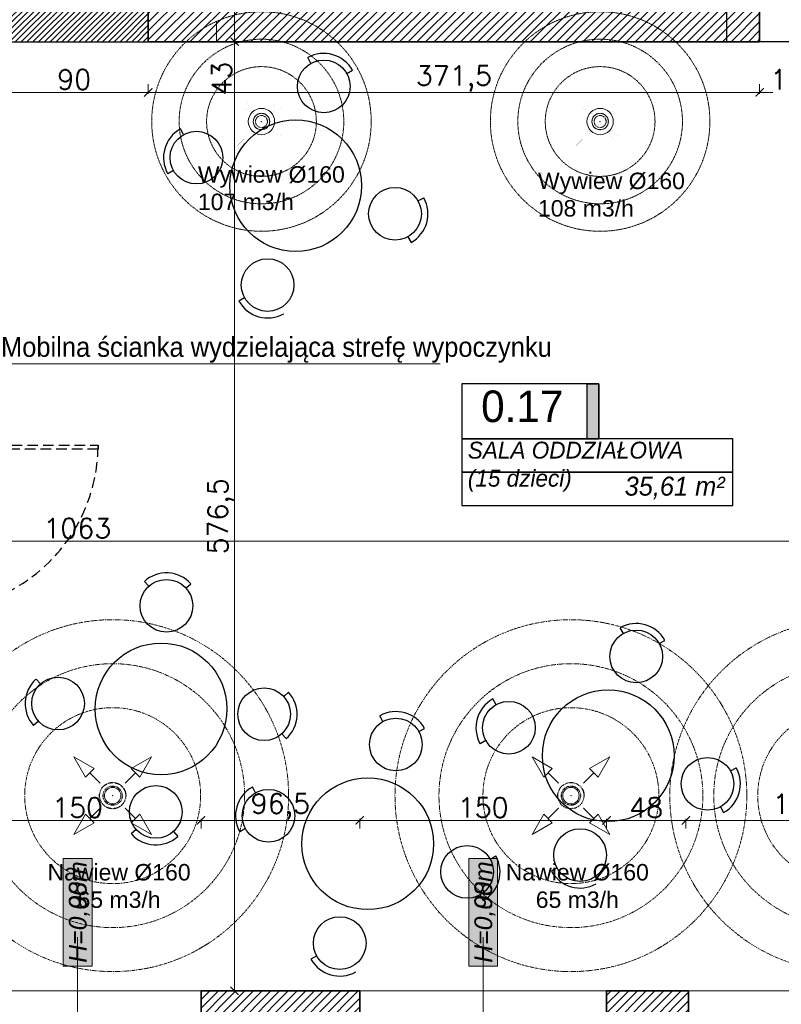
# Model space of a CAD drawing. Header units: millimetres. Extents: x -740 to 33545, y -26688 to 22494.
# Tile 85 of 256: x 9429 to 9891, y 9775 to 10373. Entities that reach past the tile are written whole.
import ezdxf
from ezdxf.lldxf.tags import DXFTag

# ---------------------------------------------------------------- set-up
doc = ezdxf.new("R2010")
doc.units = ezdxf.units.MM
doc.header["$MEASUREMENT"] = 0
for name, pattern in [('CENTERX2', [101.6, 63.5, -12.7, 12.7, -12.7]), ('DASHDOT', [1, 0.5, -0.25, 0, -0.25]), ('DASHED2', [9.525, 6.35, -3.175]), ('DIVIDE2', [0.625, 0.25, -0.125, 0, -0.125, 0, -0.125])]:
    doc.linetypes.add(name, pattern=pattern)
doc.layers.get('Defpoints').update_dxf_attribs({"color": 252})
for name, color, linetype, lineweight in [('## went', 20, 'DIVIDE2', 15), ('_IS_Nawiew', 5, 'Continuous', 20), ('_IS_Wywiew', 1, 'Continuous', 20), ('A_istniejące ściany', 252, 'Continuous', 35), ('A_l.przerywana', 252, 'ICAD_ISO03W100', 9), ('A_opisy', 252, 'Continuous', 15), ('l. przekrojowa', 252, 'Continuous', 30), ('l.wypełnien', 252, 'Continuous', 5), ('Nowe_820-G Rysunki Obrazki_Nr_pióra__1', 252, 'Continuous', 13), ('Nowe_820-G Rysunki Obrazki_Nr_pióra__23', 252, 'Continuous', 15), ('wymiarowanie', 252, 'Continuous', 9)]:
    doc.layers.add(name, color=color, linetype=linetype, lineweight=lineweight)
doc.layers.add('## went NIEWID', color=51, linetype='DASHDOT', lineweight=15, plot=False)
for name, color, linetype in [('_I_EKO_PODKLAD 3', 252, 'Continuous'), ('_IS_EKO_Opis_Wentylacja', 7, 'CENTERX2'), ('NAWIEW', 5, 'Continuous'), ('tabelki opis', 252, 'Continuous'), ('WYWIEW', 252, 'Continuous')]:
    doc.layers.add(name, color=color, linetype=linetype)
doc.styles.add('Arial', font='arial.ttf')
doc.styles.add('ARIALL', font='GOTHIC.TTF', dxfattribs={"height": 40})
doc.styles.add('ROMANS', font='romans')
doc.styles.add('styl2', font='simplex.shx')
tags = doc.linetypes.add('ICAD_ISO03W100', pattern=[30, 12, -18]).pattern_tags.tags
tags[6:7] = [DXFTag(74, 4), DXFTag(75, 0), DXFTag(340, '0'), DXFTag(46, 1.0), DXFTag(50, 0.0), DXFTag(44, 0.0), DXFTag(45, 0.0)]
tags[4:5] = [DXFTag(74, 4), DXFTag(75, 0), DXFTag(340, '0'), DXFTag(46, 1.0), DXFTag(50, 0.0), DXFTag(44, 0.0), DXFTag(45, 0.0)]
doc.dimstyles.new('Skala 1-50', dxfattribs={"dimtxt": 12, "dimasz": 5, "dimexe": 1, "dimexo": 1, "dimgap": 1.5, "dimtad": 1, "dimdec": 1, "dimrnd": 0.5, "dimtxsty": 'styl2', "dimblk": 'ARCHTICK', "dimcen": 5, "dimadec": 0, "dimazin": 0, "dimtfac": 1, "dimtdec": 1, "dimtmove": 1, "dimatfit": 3, "dimldrblk": 'ARCHTICK', "dimfxl": 0, "dimlwd": -1, "dimlwe": -1, "dimarcsym": 0})

# ---------------------------------------------------------------- blocks, each defined once
blk = doc.blocks.new('_ArchTick')
at = {"color": 0, "linetype": 'ByBlock', "const_width": 0.15}
blk.add_lwpolyline([(-0.5, -0.5), (0.5, 0.5)], dxfattribs=at)
blk = doc.blocks.new('*D1187')
at = {"layer": 'Defpoints', "color": 0}
for p in [(9574.19, 10402.52), (9559.18, 10359.34), (9574.19, 10359.34)]:
    blk.add_point(p, dxfattribs=at)
at = {"layer": 'wymiarowanie', "color": 0}
for p, q in [((9564.18, 10402.52), (9558.18, 10402.52)), ((9559.18, 10402.52), (9559.18, 10359.34)), ((9564.18, 10359.34), (9558.18, 10359.34)), ((9559.18, 10359.34), (9559.18, 10326.72))]:
    blk.add_line(p, q, dxfattribs=at)
at = {"layer": 'wymiarowanie', "color": 0, "xscale": 5, "yscale": 5, "zscale": 5}
for p, rotation in [((9559.18, 10402.52), 90), ((9559.18, 10359.34), 270)]:
    blk.add_blockref('_ArchTick', p, dxfattribs=dict(at, rotation=rotation))
at = {"layer": 'wymiarowanie', "color": 0, "insert": (9551.38, 10336.94), "char_height": 12, "attachment_point": 5, "rotation": 90, "style": 'styl2'}
blk.add_mtext('43', dxfattribs=at)
blk = doc.blocks.new('*D1188')
at = {"layer": 'Defpoints', "color": 0}
for p in [(9574.19, 10359.34), (9559.18, 9782.76), (9587.01, 9782.76)]:
    blk.add_point(p, dxfattribs=at)
at = {"layer": 'wymiarowanie', "color": 0}
for p, q in [((9564.18, 10359.34), (9558.18, 10359.34)), ((9559.18, 10359.34), (9559.18, 9782.76)), ((9564.18, 9782.76), (9558.18, 9782.76))]:
    blk.add_line(p, q, dxfattribs=at)
at = {"layer": 'wymiarowanie', "color": 0, "xscale": 5, "yscale": 5, "zscale": 5}
for p, rotation in [((9559.18, 10359.34), 90), ((9559.18, 9782.76), 270)]:
    blk.add_blockref('_ArchTick', p, dxfattribs=dict(at, rotation=rotation))
at = {"layer": 'wymiarowanie', "color": 0, "insert": (9550.84, 10071.05), "char_height": 12, "attachment_point": 5, "rotation": 90, "style": 'styl2'}
blk.add_mtext('576,5', dxfattribs=at)
blk = doc.blocks.new('*D2227')
at = {"layer": 'Defpoints', "color": 0}
for p in [(8932.19, 10064.95), (9995.19, 10064.95), (8932.19, 10055.97)]:
    blk.add_point(p, dxfattribs=at)
at = {"layer": 'wymiarowanie', "color": 0}
for p, q in [((8932.19, 10060.97), (8932.19, 10054.97)), ((9995.19, 10060.97), (9995.19, 10054.97)), ((9995.19, 10055.97), (8932.19, 10055.97))]:
    blk.add_line(p, q, dxfattribs=at)
at = {"layer": 'wymiarowanie', "color": 0, "xscale": 5, "yscale": 5, "zscale": 5, "rotation": 180}
blk.add_blockref('_ArchTick', (8932.19, 10055.97), dxfattribs=at)
at = {"layer": 'wymiarowanie', "color": 0, "xscale": 5, "yscale": 5, "zscale": 5}
blk.add_blockref('_ArchTick', (9995.19, 10055.97), dxfattribs=at)
at = {"layer": 'wymiarowanie', "color": 0, "insert": (9463.69, 10063.77), "char_height": 12, "attachment_point": 5, "style": 'styl2'}
blk.add_mtext('1063', dxfattribs=at)
blk = doc.blocks.new('*D2624')
at = {"layer": 'Defpoints', "color": 0}
for p in [(9416.72, 10359.34), (9506.72, 10359.34), (9506.72, 10328.56)]:
    blk.add_point(p, dxfattribs=at)
at = {"layer": 'wymiarowanie', "color": 0}
for p, q in [((9416.72, 10333.56), (9416.72, 10327.56)), ((9506.72, 10333.56), (9506.72, 10327.56)), ((9416.72, 10328.56), (9506.72, 10328.56))]:
    blk.add_line(p, q, dxfattribs=at)
at = {"layer": 'wymiarowanie', "color": 0, "xscale": 5, "yscale": 5, "zscale": 5, "rotation": 180}
blk.add_blockref('_ArchTick', (9416.72, 10328.56), dxfattribs=at)
at = {"layer": 'wymiarowanie', "color": 0, "xscale": 5, "yscale": 5, "zscale": 5}
blk.add_blockref('_ArchTick', (9506.72, 10328.56), dxfattribs=at)
at = {"layer": 'wymiarowanie', "color": 0, "insert": (9461.72, 10336.36), "char_height": 12, "attachment_point": 5, "style": 'styl2'}
blk.add_mtext('90', dxfattribs=at)
blk = doc.blocks.new('*D2625')
at = {"layer": 'Defpoints', "color": 0}
for p in [(9506.72, 10359.34), (9878.19, 10359.34), (9878.19, 10328.56)]:
    blk.add_point(p, dxfattribs=at)
at = {"layer": 'wymiarowanie', "color": 0}
for p, q in [((9506.72, 10333.56), (9506.72, 10327.56)), ((9878.19, 10333.56), (9878.19, 10327.56)), ((9506.72, 10328.56), (9878.19, 10328.56))]:
    blk.add_line(p, q, dxfattribs=at)
at = {"layer": 'wymiarowanie', "color": 0, "xscale": 5, "yscale": 5, "zscale": 5, "rotation": 180}
blk.add_blockref('_ArchTick', (9506.72, 10328.56), dxfattribs=at)
at = {"layer": 'wymiarowanie', "color": 0, "xscale": 5, "yscale": 5, "zscale": 5}
blk.add_blockref('_ArchTick', (9878.19, 10328.56), dxfattribs=at)
at = {"layer": 'wymiarowanie', "color": 0, "insert": (9692.45, 10336.91), "char_height": 12, "attachment_point": 5, "style": 'styl2'}
blk.add_mtext('371,5', dxfattribs=at)
blk = doc.blocks.new('*D2626')
at = {"layer": 'Defpoints', "color": 0}
for p in [(9878.19, 10359.34), (9980.19, 10359.34), (9980.19, 10328.56)]:
    blk.add_point(p, dxfattribs=at)
at = {"layer": 'wymiarowanie', "color": 0}
for p, q in [((9878.19, 10333.56), (9878.19, 10327.56)), ((9980.19, 10333.56), (9980.19, 10327.56)), ((9878.19, 10328.56), (9886.18, 10328.56)), ((9980.19, 10328.56), (9913.95, 10328.56))]:
    blk.add_line(p, q, dxfattribs=at)
at = {"layer": 'wymiarowanie', "color": 0, "xscale": 5, "yscale": 5, "zscale": 5, "rotation": 180}
blk.add_blockref('_ArchTick', (9878.19, 10328.56), dxfattribs=at)
at = {"layer": 'wymiarowanie', "color": 0, "xscale": 5, "yscale": 5, "zscale": 5}
blk.add_blockref('_ArchTick', (9980.19, 10328.56), dxfattribs=at)
at = {"layer": 'wymiarowanie', "color": 0, "insert": (9900.07, 10336.36), "char_height": 12, "attachment_point": 5, "style": 'styl2'}
blk.add_mtext('102', dxfattribs=at)
blk = doc.blocks.new('*D2648')
at = {"layer": 'Defpoints', "color": 0}
for p in [(9538.82, 9886.31), (9388.82, 9782.76), (9538.82, 9782.76)]:
    blk.add_point(p, dxfattribs=at)
at = {"layer": 'wymiarowanie', "color": 0}
for p, q in [((9388.82, 9881.31), (9388.82, 9887.31)), ((9538.82, 9881.31), (9538.82, 9887.31)), ((9388.82, 9886.31), (9538.82, 9886.31))]:
    blk.add_line(p, q, dxfattribs=at)
at = {"layer": 'wymiarowanie', "color": 0, "xscale": 5, "yscale": 5, "zscale": 5, "rotation": 180}
blk.add_blockref('_ArchTick', (9388.82, 9886.31), dxfattribs=at)
at = {"layer": 'wymiarowanie', "color": 0, "xscale": 5, "yscale": 5, "zscale": 5}
blk.add_blockref('_ArchTick', (9538.82, 9886.31), dxfattribs=at)
at = {"layer": 'wymiarowanie', "color": 0, "insert": (9463.82, 9894.11), "char_height": 12, "attachment_point": 5, "style": 'styl2'}
blk.add_mtext('150', dxfattribs=at)
blk = doc.blocks.new('*D2649')
at = {"layer": 'Defpoints', "color": 0}
for p in [(9635.2, 9886.31), (9538.82, 9782.76), (9635.2, 9782.76)]:
    blk.add_point(p, dxfattribs=at)
at = {"layer": 'wymiarowanie', "color": 0}
for p, q in [((9538.82, 9881.31), (9538.82, 9887.31)), ((9635.2, 9881.31), (9635.2, 9887.31)), ((9538.82, 9886.31), (9635.2, 9886.31))]:
    blk.add_line(p, q, dxfattribs=at)
at = {"layer": 'wymiarowanie', "color": 0, "xscale": 5, "yscale": 5, "zscale": 5, "rotation": 180}
blk.add_blockref('_ArchTick', (9538.82, 9886.31), dxfattribs=at)
at = {"layer": 'wymiarowanie', "color": 0, "xscale": 5, "yscale": 5, "zscale": 5}
blk.add_blockref('_ArchTick', (9635.2, 9886.31), dxfattribs=at)
at = {"layer": 'wymiarowanie', "color": 0, "insert": (9587.01, 9894.66), "char_height": 12, "attachment_point": 5, "style": 'styl2'}
blk.add_mtext('96,5', dxfattribs=at)
blk = doc.blocks.new('*D2650')
at = {"layer": 'Defpoints', "color": 0}
for p in [(9785.2, 9886.31), (9635.2, 9782.76), (9785.2, 9782.76)]:
    blk.add_point(p, dxfattribs=at)
at = {"layer": 'wymiarowanie', "color": 0}
for p, q in [((9635.2, 9881.31), (9635.2, 9887.31)), ((9785.2, 9881.31), (9785.2, 9887.31)), ((9635.2, 9886.31), (9785.2, 9886.31))]:
    blk.add_line(p, q, dxfattribs=at)
at = {"layer": 'wymiarowanie', "color": 0, "xscale": 5, "yscale": 5, "zscale": 5, "rotation": 180}
blk.add_blockref('_ArchTick', (9635.2, 9886.31), dxfattribs=at)
at = {"layer": 'wymiarowanie', "color": 0, "xscale": 5, "yscale": 5, "zscale": 5}
blk.add_blockref('_ArchTick', (9785.2, 9886.31), dxfattribs=at)
at = {"layer": 'wymiarowanie', "color": 0, "insert": (9710.2, 9894.11), "char_height": 12, "attachment_point": 5, "style": 'styl2'}
blk.add_mtext('150', dxfattribs=at)
blk = doc.blocks.new('*D2651')
at = {"layer": 'Defpoints', "color": 0}
for p in [(9833.39, 9886.31), (9785.2, 9782.76), (9833.39, 9782.76)]:
    blk.add_point(p, dxfattribs=at)
at = {"layer": 'wymiarowanie', "color": 0}
for p, q in [((9785.2, 9881.31), (9785.2, 9887.31)), ((9833.39, 9881.31), (9833.39, 9887.31)), ((9785.2, 9886.31), (9833.39, 9886.31))]:
    blk.add_line(p, q, dxfattribs=at)
at = {"layer": 'wymiarowanie', "color": 0, "xscale": 5, "yscale": 5, "zscale": 5, "rotation": 180}
blk.add_blockref('_ArchTick', (9785.2, 9886.31), dxfattribs=at)
at = {"layer": 'wymiarowanie', "color": 0, "xscale": 5, "yscale": 5, "zscale": 5}
blk.add_blockref('_ArchTick', (9833.39, 9886.31), dxfattribs=at)
at = {"layer": 'wymiarowanie', "color": 0, "insert": (9809.3, 9894.11), "char_height": 12, "attachment_point": 5, "style": 'styl2'}
blk.add_mtext('48', dxfattribs=at)
blk = doc.blocks.new('*D2652')
at = {"layer": 'Defpoints', "color": 0}
for p in [(9985.02, 9886.31), (9833.39, 9782.76), (9985.02, 9782.76)]:
    blk.add_point(p, dxfattribs=at)
at = {"layer": 'wymiarowanie', "color": 0}
for p, q in [((9833.39, 9881.31), (9833.39, 9887.31)), ((9985.02, 9881.31), (9985.02, 9887.31)), ((9833.39, 9886.31), (9985.02, 9886.31))]:
    blk.add_line(p, q, dxfattribs=at)
at = {"layer": 'wymiarowanie', "color": 0, "xscale": 5, "yscale": 5, "zscale": 5, "rotation": 180}
blk.add_blockref('_ArchTick', (9833.39, 9886.31), dxfattribs=at)
at = {"layer": 'wymiarowanie', "color": 0, "xscale": 5, "yscale": 5, "zscale": 5}
blk.add_blockref('_ArchTick', (9985.02, 9886.31), dxfattribs=at)
at = {"layer": 'wymiarowanie', "color": 0, "insert": (9909.2, 9894.51), "char_height": 12, "attachment_point": 5, "style": 'styl2'}
blk.add_mtext('151,5', dxfattribs=at)
blk = doc.blocks.new('FILL_245')
at = {"color": 1, "linetype": 'Continuous', "const_width": 0.018}
blk.add_lwpolyline([(-42321.15, 289.36), (-42313.9, 301.91), (-42308.6, 296.6)], close=True, dxfattribs=at)
blk = doc.blocks.new('FILL_244')
at = {"color": 1, "linetype": 'Continuous', "const_width": 0.018}
blk.add_lwpolyline([(-42321.15, 274.23), (-42308.6, 266.98), (-42313.9, 261.68)], close=True, dxfattribs=at)
blk = doc.blocks.new('FILL_246')
at = {"color": 1, "linetype": 'Continuous', "const_width": 0.018}
blk.add_lwpolyline([(-42336.28, 274.23), (-42348.83, 266.98), (-42343.52, 261.68)], close=True, dxfattribs=at)
blk = doc.blocks.new('FILL_243')
at = {"color": 1, "linetype": 'Continuous', "const_width": 0.018}
blk.add_lwpolyline([(-42336.28, 289.36), (-42343.52, 301.91), (-42348.83, 296.6)], close=True, dxfattribs=at)
blk = doc.blocks.new('A$C06D629D9')
blk.add_point((0, 0))
at = {"color": 3}
blk.add_point((0, 0), dxfattribs=at)
at = {"layer": 'NAWIEW', "color": 1, "linetype": 'Continuous', "const_width": 0.018}
for points in [[(-23.94, 23.94), (-17.46, 17.46)], [(-14.81, 20.11), (-20.11, 14.81)], [(-14.81, 20.11), (-20.11, 14.81)], [(-7.57, 7.57), (-14.81, 20.11)], [(-7.57, 7.57), (-14.81, 20.11)], [(7.57, 7.57), (14.81, 20.11)], [(7.57, 7.57), (14.81, 20.11)], [(14.81, 20.11), (20.11, 14.81)], [(14.81, 20.11), (20.11, 14.81)], [(23.94, 23.94), (17.46, 17.46)], [(-20.11, 14.81), (-7.57, 7.57)], [(20.11, 14.81), (7.57, 7.57)], [(-7.57, -7.57), (-20.11, -14.81)], [(-7.57, -7.57), (-20.11, -14.81)], [(-14.81, -20.11), (-7.57, -7.57)], [(7.57, -7.57), (20.11, -14.81)], [(7.57, -7.57), (20.11, -14.81)], [(14.81, -20.11), (7.57, -7.57)], [(-23.94, -23.94), (-17.46, -17.46)], [(-20.11, -14.81), (-14.81, -20.11)], [(-20.11, -14.81), (-14.81, -20.11)], [(20.11, -14.81), (14.81, -20.11)], [(20.11, -14.81), (14.81, -20.11)], [(23.94, -23.94), (17.46, -17.46)]]:
    blk.add_lwpolyline(points, dxfattribs=at)
at = {"layer": 'WYWIEW', "color": 10, "linetype": 'Continuous', "const_width": 0.018}
for points in [[(-7.57, 7.57), (-7.57, 7.57)], [(7.57, 7.57), (7.57, 7.57)], [(-7.57, -7.57), (-7.57, -7.57)], [(7.57, -7.57), (7.57, -7.57)]]:
    blk.add_lwpolyline(points, dxfattribs=at)
at = {"layer": 'NAWIEW', "extrusion": (0, 0, -1), "zscale": -1}
for name in ['FILL_245', 'FILL_243', 'FILL_244', 'FILL_246']:
    blk.add_blockref(name, (42328.71, -281.79), dxfattribs=at)
blk = doc.blocks.new('heether5')
at = {"layer": '## went', "color": 1}
for radius in [7.45, 5.44]:
    blk.add_circle((341463.05, 163171.59), radius, dxfattribs=at)
at = {"layer": '## went NIEWID'}
for radius in [100, 75, 50]:
    blk.add_circle((341463.05, 163171.59), radius, dxfattribs=at)
at = {"layer": '## went', "xscale": 0.9144000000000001, "yscale": 0.9144000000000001, "zscale": 0.9144000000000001}
blk.add_blockref('A$C06D629D9', (341463.05, 163171.59), dxfattribs=at)
blk = doc.blocks.new('erdrrer')
at = {"layer": '## went', "color": 5, "linetype": 'Continuous', "lineweight": 15}
for p, q in [((341343.16, 163325.05), (341331.68, 163331.67)), ((341331.68, 163331.67), (341338.31, 163320.2)), ((341331.68, 163331.67), (341338.31, 163320.2)), ((341364.32, 163325.05), (341375.8, 163331.67)), ((341375.8, 163331.67), (341369.17, 163320.2)), ((341375.8, 163331.67), (341369.17, 163320.2)), ((341338.31, 163320.2), (341343.16, 163325.05)), ((341338.31, 163320.2), (341343.16, 163325.05)), ((341369.17, 163320.2), (341364.32, 163325.05)), ((341369.17, 163320.2), (341364.32, 163325.05)), ((341346.65, 163316.7), (341340.73, 163322.62)), ((341360.83, 163316.7), (341366.75, 163322.62)), ((341346.82, 163316.53), (341346.82, 163316.53)), ((341346.65, 163302.53), (341340.73, 163296.61)), ((341346.82, 163302.7), (341346.82, 163302.7)), ((341360.66, 163302.7), (341360.66, 163302.7)), ((341360.83, 163302.53), (341366.75, 163296.61)), ((341338.31, 163299.03), (341331.68, 163287.56)), ((341343.16, 163294.18), (341338.31, 163299.03)), ((341343.16, 163294.18), (341338.31, 163299.03)), ((341364.32, 163294.18), (341369.17, 163299.03)), ((341364.32, 163294.18), (341369.17, 163299.03)), ((341369.17, 163299.03), (341375.8, 163287.56)), ((341331.68, 163287.56), (341343.16, 163294.18)), ((341331.68, 163287.56), (341343.16, 163294.18)), ((341375.8, 163287.56), (341364.32, 163294.18)), ((341375.8, 163287.56), (341364.32, 163294.18))]:
    blk.add_line(p, q, dxfattribs=at)
at = {"layer": '## went', "color": 5, "linetype": 'Continuous', "const_width": 0.0165}
for points in [[(341331.68, 163331.67), (341338.31, 163320.2), (341343.16, 163325.05)], [(341375.8, 163331.67), (341369.17, 163320.2), (341364.32, 163325.05)], [(341331.68, 163287.56), (341343.16, 163294.18), (341338.31, 163299.03)], [(341375.8, 163287.56), (341364.32, 163294.18), (341369.17, 163299.03)]]:
    blk.add_lwpolyline(points, close=True, dxfattribs=at)
at = {"layer": '## went', "color": 5, "lineweight": 30}
for radius in [7.45, 5.44]:
    blk.add_circle((341353.74, 163309.62), radius, dxfattribs=at)
at = {"layer": '## went', "color": 5, "lineweight": 15}
blk.add_point((341353.74, 163309.62), dxfattribs=at)
blk.add_point((341353.74, 163309.62), dxfattribs=at)
at = {"layer": '## went NIEWID'}
for radius in [100, 75, 50]:
    blk.add_circle((341353.74, 163309.62), radius, dxfattribs=at)

msp = doc.modelspace()

# ---------------------------------------------------------------- hatches: boundary and pattern name
at = {"layer": 'A_opisy', "ltscale": 0.3}
for points in [[(9455.06, 9797.7), (9455.06, 9863.16), (9472.59, 9863.16), (9472.59, 9797.7)], [(9455.06, 9797.7), (9455.06, 9863.16), (9472.59, 9863.16), (9472.59, 9797.7)], [(9455.06, 9797.7), (9455.06, 9863.16), (9472.59, 9863.16), (9472.59, 9797.7)], [(9455.06, 9797.7), (9455.06, 9863.16), (9472.59, 9863.16), (9472.59, 9797.7)], [(9701.44, 9797.7), (9701.44, 9863.16), (9718.97, 9863.16), (9718.97, 9797.7)], [(9701.44, 9797.7), (9701.44, 9863.16), (9718.97, 9863.16), (9718.97, 9797.7)], [(9701.44, 9797.7), (9701.44, 9863.16), (9718.97, 9863.16), (9718.97, 9797.7)], [(9701.44, 9797.7), (9701.44, 9863.16), (9718.97, 9863.16), (9718.97, 9797.7)]]:
    msp.add_hatch(color=256, dxfattribs=at).paths.add_polyline_path(points)
at = {"layer": 'l.wypełnien'}
h = msp.add_hatch(dxfattribs=at)
h.set_pattern_fill('ANSI31', color=256, scale=20, style=0)
h.paths.add_polyline_path([(9416.72, 10402.52), (9416.72, 10359.34), (9506.72, 10359.34), (9506.72, 10402.52), (9417.07, 10402.52)])
h = msp.add_hatch(dxfattribs=at)
h.set_pattern_fill('ANSI31', color=256, scale=30, style=0)
h.paths.add_polyline_path([(10179.68, 10402.52), (10279.59, 10402.52), (10279.59, 10396.52), (10273.59, 10396.52), (10273.59, 10123.69), (10279.59, 10126.48), (10279.59, 10017.29), (10316.23, 10017.29), (10316.23, 9992.74), (10279.59, 9992.74), (10279.59, 9927.76), (10254.19, 9927.76), (10254.19, 10359.34), (10179.68, 10359.34)])
h.paths.add_polyline_path([(10260.11, 10246.37), (10272.71, 10246.37), (10272.71, 10279.87), (10260.11, 10279.87)], flags=24)
h.paths.add_polyline_path([(10504.8, 10309.84), (10504.8, 10297.84), (10504.8, 10254.75), (10504.8, 10017.29), (10504.8, 9992.74), (10504.8, 9927.76), (10529.35, 9927.76), (10529.35, 10281.34), (10542.35, 10281.34), (10542.35, 10359.34), (10636.35, 10359.34), (10635.51, 10402.52), (10504.8, 10402.52), (10504.8, 10396.52)])
h.paths.add_polyline_path([(10504.8, 10396.52), (10510.8, 10396.52), (10510.8, 10309.84), (10504.8, 10309.84)], flags=16)
h.paths.add_polyline_path([(10504.8, 10392.52), (10504.8, 10309.84), (10510.8, 10309.84), (10510.8, 10396.52), (10504.8, 10396.52)], flags=0)
h.paths.add_polyline_path([(10515.95, 10326.34), (10515.95, 10347.34), (10530.35, 10347.34), (10530.35, 10326.34)], flags=16)
h.paths.add_polyline_path([(10515.95, 10347.34), (10515.95, 10326.34), (10530.35, 10326.34), (10530.35, 10347.34)], flags=0)
h.paths.add_polyline_path([(10515.95, 10297.84), (10515.95, 10293.34), (10530.35, 10293.34), (10530.35, 10314.34), (10515.95, 10314.34), (10515.95, 10309.84)], flags=16)
h.paths.add_polyline_path([(10515.95, 10297.84), (10515.95, 10309.84), (10515.95, 10314.34), (10530.35, 10314.34), (10530.35, 10293.34), (10515.95, 10293.34)], flags=0)
h.paths.add_polyline_path([(10504.8, 10254.75), (10504.8, 10297.84), (10510.8, 10297.84), (10510.8, 10254.75)], flags=16)
h.paths.add_polyline_path([(10510.8, 10254.75), (10510.8, 10297.84), (10504.8, 10297.84), (10504.8, 10259.75), (10504.8, 10254.75)], flags=0)
h.paths.add_polyline_path([(10504.8, 10297.84), (10510.8, 10297.84), (10510.8, 10309.84), (10504.8, 10309.84)], flags=16)
h.paths.add_polyline_path([(10504.8, 10309.84), (10510.8, 10309.84), (10510.8, 10297.84), (10504.8, 10297.84)], flags=0)
h.paths.add_polyline_path([(10510.8, 10309.84), (10515.95, 10309.84), (10515.95, 10297.84), (10510.8, 10297.84)], flags=16)
h.paths.add_polyline_path([(10510.84, 10326.02), (10523.45, 10326.02), (10523.45, 10359.52), (10510.84, 10359.52)], flags=8)
h.paths.add_polyline_path([(10510.84, 10326.02), (10523.45, 10326.02), (10523.45, 10359.52), (10510.84, 10359.52)], flags=8)
h.paths.add_polyline_path([(9506.72, 10359.34), (9506.72, 10402.52), (9858.19, 10402.52), (9858.19, 10359.34)])
h.paths.add_polyline_path([(10000.19, 10359.34), (10089.09, 10359.34), (10089.09, 10402.52), (10000.19, 10402.52)])
h.paths.add_polyline_path([(10273.59, 10123.69), (10273.59, 10396.52), (10279.59, 10396.52), (10279.59, 10359.34), (10279.59, 10126.48)])
h.paths.add_polyline_path([(10372.72, 9992.74), (10372.72, 10017.29), (10316.23, 10017.29), (10316.23, 9992.74)])
h.paths.add_polyline_path([(9858.19, 10359.34), (9858.19, 10402.52), (9878.19, 10402.52), (9878.19, 10359.34)])
h.paths.add_polyline_path([(10000.19, 10359.34), (10000.19, 10402.52), (9980.19, 10402.52), (9980.19, 10359.34)])
h.paths.add_polyline_path([(10279.59, 9907.76), (10279.59, 9927.76), (10254.19, 9927.76), (10254.19, 9907.76)])
h.paths.add_polyline_path([(10529.35, 9907.76), (10529.35, 9927.76), (10504.8, 9927.76), (10504.8, 9907.76)])
h.paths.add_polyline_path([(10494.8, 10017.29), (10494.8, 9992.74), (10504.8, 9992.74), (10504.8, 10017.29)])
h = msp.add_hatch(dxfattribs=at)
h.set_pattern_fill('ANSI31', color=256, scale=30, style=0)
h.paths.add_polyline_path([(8887.19, 10131.59), (8887.19, 9739.58), (8988.77, 9739.58), (8988.77, 9782.76), (8932.19, 9782.76), (8932.19, 10131.59), (8913.43, 10131.59), (8902.43, 10131.59)])
h.paths.add_polyline_path([(10184.83, 9782.76), (10254.19, 9782.76), (10254.19, 9762.76), (10279.59, 9762.76), (10279.59, 9782.76), (10294.77, 9782.76), (10294.77, 9739.58), (10184.83, 9739.58)])
h.paths.add_polyline_path([(9635.2, 9739.58), (9635.2, 9782.76), (9538.82, 9782.76), (9538.82, 9739.58)])
h.paths.add_polyline_path([(9189.01, 9739.58), (9189.01, 9782.76), (9138.77, 9782.76), (9138.77, 9739.58)])
h.paths.add_polyline_path([(9835.02, 9739.58), (9835.02, 9782.76), (9785.2, 9782.76), (9785.2, 9739.58)])
h.paths.add_polyline_path([(10034.83, 9739.58), (10034.83, 9782.76), (9985.02, 9782.76), (9985.02, 9739.58)])
h.paths.add_polyline_path([(9388.82, 9739.58), (9388.82, 9782.76), (9339.01, 9782.76), (9339.01, 9739.58)])
h.paths.add_polyline_path([(10301.6, 9739.58), (10314.77, 9739.58), (10314.77, 9782.76), (10294.77, 9782.76), (10294.77, 9739.58)])
h.paths.add_polyline_path([(10254.19, 9762.76), (10279.59, 9762.76), (10279.59, 9782.76), (10254.19, 9782.76)])
at = {"layer": 'tabelki opis'}
msp.add_hatch(color=256, dxfattribs=at).paths.add_polyline_path([(9780.41, 10118.13), (9780.41, 10151.4), (9773.45, 10151.4), (9773.45, 10118.13)])

# ---------------------------------------------------------------- linework, layer by layer
at = {"layer": '_I_EKO_PODKLAD 3', "ltscale": 500}
for p, q in [((9605.57, 10346.14), (9603.62, 10349.63)), ((9605.57, 10346.14), (9603.62, 10349.63)), ((9627.34, 10339.99), (9630.83, 10341.94)), ((9627.34, 10339.99), (9630.83, 10341.94)), ((9528.19, 10302.87), (9526.24, 10306.36)), ((9528.19, 10302.87), (9526.24, 10306.36)), ((9522.03, 10281.09), (9518.54, 10279.14)), ((9522.03, 10281.09), (9518.54, 10279.14)), ((9670.62, 10262.61), (9674.11, 10264.56)), ((9670.62, 10262.61), (9674.11, 10264.56)), ((9664.46, 10240.83), (9666.42, 10237.34)), ((9664.46, 10240.83), (9666.42, 10237.34)), ((9565.31, 10203.71), (9561.82, 10201.76)), ((9565.31, 10203.71), (9561.82, 10201.76)), ((9507.07, 10028.54), (9504.39, 10031.52)), ((9507.07, 10028.54), (9504.39, 10031.52)), ((9529.66, 10027.38), (9532.63, 10030.06)), ((9529.66, 10027.38), (9532.63, 10030.06)), ((9795.41, 9999.85), (9793.46, 10003.34)), ((9795.41, 9999.85), (9793.46, 10003.34)), ((9817.19, 9993.7), (9820.68, 9995.65)), ((9817.19, 9993.7), (9820.68, 9995.65)), ((9441.22, 9969.17), (9438.55, 9972.14)), ((9441.22, 9969.17), (9438.55, 9972.14)), ((9589.04, 9961.54), (9592.01, 9964.22)), ((9589.04, 9961.54), (9592.01, 9964.22)), ((9718.03, 9956.58), (9716.08, 9960.07)), ((9718.03, 9956.58), (9716.08, 9960.07)), ((9440.06, 9946.57), (9437.09, 9943.89)), ((9440.06, 9946.57), (9437.09, 9943.89)), ((9649.35, 9946.38), (9647.4, 9949.87)), ((9649.35, 9946.38), (9647.4, 9949.87)), ((9671.13, 9940.23), (9674.62, 9942.18)), ((9671.13, 9940.23), (9674.62, 9942.18)), ((9587.87, 9938.94), (9590.55, 9935.97)), ((9587.87, 9938.94), (9590.55, 9935.97)), ((9711.88, 9934.8), (9708.39, 9932.85)), ((9711.88, 9934.8), (9708.39, 9932.85)), ((9860.46, 9916.32), (9863.96, 9918.27)), ((9860.46, 9916.32), (9863.96, 9918.27)), ((9571.97, 9903.11), (9570.02, 9906.6)), ((9571.97, 9903.11), (9570.02, 9906.6)), ((9854.31, 9894.54), (9856.26, 9891.05)), ((9854.31, 9894.54), (9856.26, 9891.05)), ((9499.43, 9880.73), (9496.46, 9878.05)), ((9499.43, 9880.73), (9496.46, 9878.05)), ((9565.82, 9881.33), (9562.33, 9879.38)), ((9565.82, 9881.33), (9562.33, 9879.38)), ((9522.03, 9879.56), (9524.71, 9876.59)), ((9522.03, 9879.56), (9524.71, 9876.59)), ((9714.4, 9862.85), (9717.89, 9864.8)), ((9714.4, 9862.85), (9717.89, 9864.8)), ((9755.15, 9857.42), (9751.66, 9855.47)), ((9755.15, 9857.42), (9751.66, 9855.47)), ((9708.25, 9841.07), (9710.2, 9837.58)), ((9708.25, 9841.07), (9710.2, 9837.58)), ((9609.09, 9803.95), (9605.6, 9802)), ((9609.09, 9803.95), (9605.6, 9802))]:
    msp.add_line(p, q, dxfattribs=at)
at = {"layer": '_I_EKO_PODKLAD 3', "color": 252, "ltscale": 500}
for p, q in [((9605.57, 10346.14), (9603.62, 10349.63)), ((9605.57, 10346.14), (9603.62, 10349.63)), ((9627.34, 10339.99), (9630.83, 10341.94)), ((9627.34, 10339.99), (9630.83, 10341.94)), ((9528.19, 10302.87), (9526.24, 10306.36)), ((9528.19, 10302.87), (9526.24, 10306.36)), ((9522.03, 10281.09), (9518.54, 10279.14)), ((9522.03, 10281.09), (9518.54, 10279.14)), ((9670.62, 10262.61), (9674.11, 10264.56)), ((9670.62, 10262.61), (9674.11, 10264.56)), ((9664.46, 10240.83), (9666.42, 10237.34)), ((9664.46, 10240.83), (9666.42, 10237.34)), ((9565.31, 10203.71), (9561.82, 10201.76)), ((9565.31, 10203.71), (9561.82, 10201.76)), ((9507.07, 10028.54), (9504.39, 10031.52)), ((9507.07, 10028.54), (9504.39, 10031.52)), ((9529.66, 10027.38), (9532.63, 10030.06)), ((9529.66, 10027.38), (9532.63, 10030.06)), ((9795.41, 9999.85), (9793.46, 10003.34)), ((9795.41, 9999.85), (9793.46, 10003.34)), ((9817.19, 9993.7), (9820.68, 9995.65)), ((9817.19, 9993.7), (9820.68, 9995.65)), ((9441.22, 9969.17), (9438.55, 9972.14)), ((9441.22, 9969.17), (9438.55, 9972.14)), ((9589.04, 9961.54), (9592.01, 9964.22)), ((9589.04, 9961.54), (9592.01, 9964.22)), ((9718.03, 9956.58), (9716.08, 9960.07)), ((9718.03, 9956.58), (9716.08, 9960.07)), ((9440.06, 9946.57), (9437.09, 9943.89)), ((9440.06, 9946.57), (9437.09, 9943.89)), ((9649.35, 9946.38), (9647.4, 9949.87)), ((9649.35, 9946.38), (9647.4, 9949.87)), ((9671.13, 9940.23), (9674.62, 9942.18)), ((9671.13, 9940.23), (9674.62, 9942.18)), ((9587.87, 9938.94), (9590.55, 9935.97)), ((9587.87, 9938.94), (9590.55, 9935.97)), ((9711.88, 9934.8), (9708.39, 9932.85)), ((9711.88, 9934.8), (9708.39, 9932.85)), ((9860.46, 9916.32), (9863.96, 9918.27)), ((9860.46, 9916.32), (9863.96, 9918.27)), ((9571.97, 9903.11), (9570.02, 9906.6)), ((9571.97, 9903.11), (9570.02, 9906.6)), ((9854.31, 9894.54), (9856.26, 9891.05)), ((9854.31, 9894.54), (9856.26, 9891.05)), ((9499.43, 9880.73), (9496.46, 9878.05)), ((9499.43, 9880.73), (9496.46, 9878.05)), ((9565.82, 9881.33), (9562.33, 9879.38)), ((9565.82, 9881.33), (9562.33, 9879.38)), ((9522.03, 9879.56), (9524.71, 9876.59)), ((9522.03, 9879.56), (9524.71, 9876.59)), ((9714.4, 9862.85), (9717.89, 9864.8)), ((9714.4, 9862.85), (9717.89, 9864.8)), ((9755.15, 9857.42), (9751.66, 9855.47)), ((9755.15, 9857.42), (9751.66, 9855.47)), ((9708.25, 9841.07), (9710.2, 9837.58)), ((9708.25, 9841.07), (9710.2, 9837.58)), ((9609.09, 9803.95), (9605.6, 9802)), ((9609.09, 9803.95), (9605.6, 9802))]:
    msp.add_line(p, q, dxfattribs=at)
at = {"layer": '_I_EKO_PODKLAD 3', "linetype": 'DASHED2'}
msp.add_lwpolyline([(9476.25, 10111.84), (9376.25, 10111.84), (9376.25, 10114.34), (9476.25, 10114.34), (9476.25, 10111.84)], dxfattribs=at)
msp.add_lwpolyline([(9476.25, 10111.84), (9376.25, 10111.84), (9376.25, 10114.34), (9476.25, 10114.34), (9476.25, 10111.84)], dxfattribs=at)
at = {"layer": '_I_EKO_PODKLAD 3', "ltscale": 500}
for centre, radius in [((9613.38, 10332.18), 16), ((9613.38, 10332.18), 16), ((9596.33, 10271.85), 40), ((9596.33, 10271.85), 40), ((9536, 10288.9), 16), ((9536, 10288.9), 16), ((9656.65, 10254.8), 16), ((9656.65, 10254.8), 16), ((9579.27, 10211.52), 16), ((9579.27, 10211.52), 16), ((9517.78, 10016.66), 16), ((9517.78, 10016.66), 16), ((9803.22, 9985.89), 16), ((9803.22, 9985.89), 16), ((9514.55, 9954.05), 40), ((9514.55, 9954.05), 40), ((9451.94, 9957.29), 16), ((9451.94, 9957.29), 16), ((9577.16, 9950.82), 16), ((9577.16, 9950.82), 16), ((9786.17, 9925.56), 40), ((9786.17, 9925.56), 40), ((9725.84, 9942.61), 16), ((9725.84, 9942.61), 16), ((9657.16, 9932.42), 16), ((9657.16, 9932.42), 16), ((9846.5, 9908.51), 16), ((9846.5, 9908.51), 16), ((9640.11, 9872.09), 40), ((9640.11, 9872.09), 40), ((9511.32, 9891.45), 16), ((9511.32, 9891.45), 16), ((9579.78, 9889.14), 16), ((9579.78, 9889.14), 16), ((9769.12, 9865.23), 16), ((9769.12, 9865.23), 16), ((9700.44, 9855.04), 16), ((9700.44, 9855.04), 16), ((9623.06, 9811.76), 16), ((9623.06, 9811.76), 16)]:
    msp.add_circle(centre, radius, dxfattribs=at)
at = {"layer": '_I_EKO_PODKLAD 3', "color": 252, "ltscale": 500}
for centre, radius in [((9613.38, 10332.18), 16), ((9613.38, 10332.18), 16), ((9596.33, 10271.85), 40), ((9596.33, 10271.85), 40), ((9536, 10288.9), 16), ((9536, 10288.9), 16), ((9656.65, 10254.8), 16), ((9656.65, 10254.8), 16), ((9579.27, 10211.52), 16), ((9579.27, 10211.52), 16), ((9517.78, 10016.66), 16), ((9517.78, 10016.66), 16), ((9803.22, 9985.89), 16), ((9803.22, 9985.89), 16), ((9514.55, 9954.05), 40), ((9514.55, 9954.05), 40), ((9451.94, 9957.29), 16), ((9451.94, 9957.29), 16), ((9577.16, 9950.82), 16), ((9577.16, 9950.82), 16), ((9786.17, 9925.56), 40), ((9786.17, 9925.56), 40), ((9725.84, 9942.61), 16), ((9725.84, 9942.61), 16), ((9657.16, 9932.42), 16), ((9657.16, 9932.42), 16), ((9846.5, 9908.51), 16), ((9846.5, 9908.51), 16), ((9640.11, 9872.09), 40), ((9640.11, 9872.09), 40), ((9511.32, 9891.45), 16), ((9511.32, 9891.45), 16), ((9579.78, 9889.14), 16), ((9579.78, 9889.14), 16), ((9769.12, 9865.23), 16), ((9769.12, 9865.23), 16), ((9700.44, 9855.04), 16), ((9700.44, 9855.04), 16), ((9623.06, 9811.76), 16), ((9623.06, 9811.76), 16)]:
    msp.add_circle(centre, radius, dxfattribs=at)
at = {"layer": '_I_EKO_PODKLAD 3', "ltscale": 500}
for centre, start, end in [((9613.38, 10332.18), 29.21625, 119.21625), ((9613.38, 10332.18), 29.21625, 119.21625), ((9536, 10288.9), 119.21625, 209.21625), ((9536, 10288.9), 119.21625, 209.21625), ((9656.65, 10254.8), 299.21625, 29.21625), ((9656.65, 10254.8), 299.21625, 29.21625), ((9579.27, 10211.52), 209.21625, 299.21625), ((9579.27, 10211.52), 209.21625, 299.21625), ((9517.78, 10016.66), 42.04495, 132.04495), ((9517.78, 10016.66), 42.04495, 132.04495), ((9803.22, 9985.89), 29.21625, 119.21625), ((9803.22, 9985.89), 29.21625, 119.21625), ((9451.94, 9957.29), 132.04495, 222.04495), ((9451.94, 9957.29), 132.04495, 222.04495), ((9577.16, 9950.82), 312.04495, 42.04495), ((9577.16, 9950.82), 312.04495, 42.04495), ((9725.84, 9942.61), 119.21625, 209.21625), ((9725.84, 9942.61), 119.21625, 209.21625), ((9657.16, 9932.42), 29.21625, 119.21625), ((9657.16, 9932.42), 29.21625, 119.21625), ((9846.5, 9908.51), 299.21625, 29.21625), ((9846.5, 9908.51), 299.21625, 29.21625), ((9579.78, 9889.14), 119.21625, 209.21625), ((9579.78, 9889.14), 119.21625, 209.21625), ((9511.32, 9891.45), 222.04495, 312.04495), ((9511.32, 9891.45), 222.04495, 312.04495), ((9700.44, 9855.04), 299.21625, 29.21625), ((9700.44, 9855.04), 299.21625, 29.21625), ((9769.12, 9865.23), 209.21625, 299.21625), ((9769.12, 9865.23), 209.21625, 299.21625), ((9623.06, 9811.76), 209.21625, 299.21625), ((9623.06, 9811.76), 209.21625, 299.21625)]:
    msp.add_arc(centre, 20, start, end, dxfattribs=at)
at = {"layer": '_I_EKO_PODKLAD 3', "color": 252, "ltscale": 500}
for centre, start, end in [((9613.38, 10332.18), 29.21625, 119.21625), ((9613.38, 10332.18), 29.21625, 119.21625), ((9536, 10288.9), 119.21625, 209.21625), ((9536, 10288.9), 119.21625, 209.21625), ((9656.65, 10254.8), 299.21625, 29.21625), ((9656.65, 10254.8), 299.21625, 29.21625), ((9579.27, 10211.52), 209.21625, 299.21625), ((9579.27, 10211.52), 209.21625, 299.21625), ((9517.78, 10016.66), 42.04495, 132.04495), ((9517.78, 10016.66), 42.04495, 132.04495), ((9803.22, 9985.89), 29.21625, 119.21625), ((9803.22, 9985.89), 29.21625, 119.21625), ((9451.94, 9957.29), 132.04495, 222.04495), ((9451.94, 9957.29), 132.04495, 222.04495), ((9577.16, 9950.82), 312.04495, 42.04495), ((9577.16, 9950.82), 312.04495, 42.04495), ((9725.84, 9942.61), 119.21625, 209.21625), ((9725.84, 9942.61), 119.21625, 209.21625), ((9657.16, 9932.42), 29.21625, 119.21625), ((9657.16, 9932.42), 29.21625, 119.21625), ((9846.5, 9908.51), 299.21625, 29.21625), ((9846.5, 9908.51), 299.21625, 29.21625), ((9579.78, 9889.14), 119.21625, 209.21625), ((9579.78, 9889.14), 119.21625, 209.21625), ((9511.32, 9891.45), 222.04495, 312.04495), ((9511.32, 9891.45), 222.04495, 312.04495), ((9700.44, 9855.04), 299.21625, 29.21625), ((9700.44, 9855.04), 299.21625, 29.21625), ((9769.12, 9865.23), 209.21625, 299.21625), ((9769.12, 9865.23), 209.21625, 299.21625), ((9623.06, 9811.76), 209.21625, 299.21625), ((9623.06, 9811.76), 209.21625, 299.21625)]:
    msp.add_arc(centre, 20, start, end, dxfattribs=at)
at = {"layer": '_I_EKO_PODKLAD 3', "linetype": 'DASHED2'}
msp.add_arc((9376.25, 10114.34), 100, 268.56746, 0.50373, dxfattribs=at)
msp.add_arc((9376.25, 10114.34), 100, 268.56746, 0.50373, dxfattribs=at)
at = {"layer": '_IS_Nawiew'}
for centre in [(9485.14, 9901.34), (9763.52, 9901.34)]:
    msp.add_circle(centre, 5, dxfattribs=at)
at = {"layer": '_IS_Wywiew'}
for centre, radius in [((9575.53, 10310.84), 8), ((9781.28, 10310.84), 8), ((9575.53, 10310.84), 5), ((9781.28, 10310.84), 5)]:
    msp.add_circle(centre, radius, dxfattribs=at)
at = {"layer": 'A_istniejące ściany'}
msp.add_line((9878.19, 10359.34), (9878.19, 10402.52), dxfattribs=at)
for points in [[(9506.72, 10402.52), (9506.72, 10359.34)], [(9506.72, 10359.34), (9878.19, 10359.34)], [(9635.2, 9782.76), (9538.82, 9782.76)], [(9538.82, 9782.76), (9538.82, 9739.58)], [(9635.2, 9739.58), (9635.2, 9782.76)], [(9835.02, 9782.76), (9785.2, 9782.76)], [(9785.2, 9782.76), (9785.2, 9739.58)], [(9835.02, 9739.58), (9835.02, 9782.76)]]:
    msp.add_lwpolyline(points, dxfattribs=at)
at = {"layer": 'A_l.przerywana', "lineweight": 30, "ltscale": 0.3}
msp.add_lwpolyline([(9858.19, 10402.52), (10000.19, 10402.52), (10000.19, 10359.34), (9858.19, 10359.34)], close=True, dxfattribs=at)
at = {"layer": 'A_l.przerywana', "ltscale": 0.3}
for points in [[(9548.27, 10359.34), (9548.27, 10371.34)], [(9980.19, 10371.34), (9980.19, 10359.34), (9878.19, 10359.34), (9878.19, 10371.34)]]:
    msp.add_lwpolyline(points, dxfattribs=at)
at = {"layer": 'A_opisy'}
for p, q in [((9463.82, 9681.91), (9463.82, 9815.38)), ((9710.2, 9681.91), (9710.2, 9815.38))]:
    msp.add_line(p, q, dxfattribs=at)
at = {"layer": 'A_opisy', "ltscale": 0.3}
for points in [[(9455.06, 9797.7), (9455.06, 9863.16), (9472.59, 9863.16), (9472.59, 9797.7)], [(9455.06, 9797.7), (9455.06, 9863.16), (9472.59, 9863.16), (9472.59, 9797.7)], [(9455.06, 9797.7), (9455.06, 9863.16), (9472.59, 9863.16), (9472.59, 9797.7)], [(9455.06, 9797.7), (9455.06, 9863.16), (9472.59, 9863.16), (9472.59, 9797.7)], [(9701.44, 9797.7), (9701.44, 9863.16), (9718.97, 9863.16), (9718.97, 9797.7)], [(9701.44, 9797.7), (9701.44, 9863.16), (9718.97, 9863.16), (9718.97, 9797.7)], [(9701.44, 9797.7), (9701.44, 9863.16), (9718.97, 9863.16), (9718.97, 9797.7)], [(9701.44, 9797.7), (9701.44, 9863.16), (9718.97, 9863.16), (9718.97, 9797.7)]]:
    msp.add_lwpolyline(points, close=True, dxfattribs=at)
at = {"layer": 'l. przekrojowa'}
msp.add_lwpolyline([(9416.72, 10359.34), (9506.72, 10359.34), (9506.72, 10402.52), (9416.72, 10402.52)], close=True, dxfattribs=at)
at = {"layer": 'Nowe_820-G Rysunki Obrazki_Nr_pióra__1', "linetype": 'Continuous', "lineweight": 13}
for points in [[(9339.01, 9782.76), (9540.45, 9782.76)], [(9633.58, 9782.76), (9786.83, 9782.76)], [(9667.45, 9782.76), (9677.61, 9782.76)], [(9833.39, 9782.76), (9986.64, 9782.76)]]:
    msp.add_lwpolyline(points, dxfattribs=at)
at = {"layer": 'Nowe_820-G Rysunki Obrazki_Nr_pióra__23', "linetype": 'Continuous', "lineweight": 15}
msp.add_lwpolyline([(9634.43, 10359.34), (9596.33, 10359.34)], dxfattribs=at)
at = {"layer": 'tabelki opis'}
for points in [[(9780.41, 10151.4), (9697.25, 10151.4), (9697.25, 10118.13), (9780.41, 10118.13), (9780.41, 10151.4)], [(9697.25, 10097.86), (9861.99, 10097.86), (9861.99, 10118.13), (9697.25, 10118.13), (9697.25, 10097.86)], [(9697.25, 10077.58), (9861.99, 10077.58), (9861.99, 10097.86), (9697.25, 10097.86), (9697.25, 10077.58)]]:
    msp.add_lwpolyline(points, dxfattribs=at)
msp.add_lwpolyline([(9780.41, 10118.13), (9773.45, 10118.13), (9773.45, 10151.4), (9780.41, 10151.4)], close=True, dxfattribs=at)
at = {"layer": 'wymiarowanie'}
msp.add_line((9377.5, 10163.55), (9684.14, 10163.55), dxfattribs=at)

# ---------------------------------------------------------------- block references
at = {"layer": '_IS_Nawiew', "xscale": 1.0688, "yscale": 1.0688, "zscale": 1.0688}
for p in [(-355353.74, -164643.98), (-355075.36, -164643.98), (-354908.4, -164643.98)]:
    msp.add_blockref('erdrrer', p, dxfattribs=at)
at = {"layer": '_IS_Wywiew', "xscale": 0.6666664, "yscale": 0.6666664, "zscale": 0.6666664}
for p in [(-218066.41, -98470.17), (-217860.66, -98470.17)]:
    msp.add_blockref('heether5', p, dxfattribs=at)

# ---------------------------------------------------------------- texts
at = {"layer": '_IS_EKO_Opis_Wentylacja', "char_height": 10, "width": 108.1234, "style": 'Arial'}
for s, insert, attachment_point in [('Wywiew %%C160 \\P107 m3/h', (9536.9, 10283.7), 1), ('Wywiew %%C160 \\P108 m3/h', (9743.52, 10279.79), 1), ('Nawiew %%C160 \\P65 m3/h', (9489.01, 9846.42), 5), ('Nawiew %%C160 \\P65 m3/h', (9767.4, 9846.42), 5)]:
    msp.add_mtext(s, dxfattribs=dict(at, insert=insert, attachment_point=attachment_point))
at = {"layer": 'A_opisy', "ltscale": 0.3, "char_height": 10.8, "width": 109.7533, "attachment_point": 1, "rotation": 90, "style": 'ARIALL'}
for s, insert in [('\\pi43.41246;{\\fArial|b0|i1|c238|p34;153}\\P\\pi43.29366;{\\fArial|b0|i1|c238|p34;175}', (9448.73, 9636.58)), ('\\pi43.41246;{\\fArial|b0|i1|c238|p34;153}\\P\\pi43.29366;{\\fArial|b0|i1|c238|p34;175}', (9695.11, 9636.58)), ('{\\fArial|b0|i1|c238|p34;H=0,00m}', (9458.51, 9799.82)), ('{\\fArial|b0|i1|c238|p34;H=0,98m}', (9458.51, 9799.82)), ('{\\fArial|b0|i1|c238|p34;H=0,00m}', (9704.89, 9799.82)), ('{\\fArial|b0|i1|c238|p34;H=0,98m}', (9704.89, 9799.82))]:
    msp.add_mtext(s, dxfattribs=dict(at, insert=insert))
at = {"layer": 'tabelki opis', "attachment_point": 1}
for s, insert, char_height, width in [('{\\fCentury Gothic|b0|i0|c238|p34;0.17}', (9708.98, 10147.44), 19.2, 56.7), ('{\\fCentury Gothic|b0|i1|c238|p34;SALA ODDZIAŁOWA}\\P{\\fCentury Gothic|b0|i1|c238|p34;(15 dzieci)}', (9700.89, 10116.35), 10.24, 164.736), ('{\\fCentury Gothic|b0|i1|c238|p34;35,61 m²}', (9796.17, 10095.1), 11.52, 68.7387)]:
    msp.add_mtext(s, dxfattribs=dict(at, insert=insert, char_height=char_height, width=width))
at = {"layer": 'wymiarowanie', "char_height": 12, "width": 621.5287, "attachment_point": 1}
for s, insert in [('\\pi11.65274;{\\fCentury Gothic|b0|i0|c238|p34;Warstwa tynkarska - wyprawa dekoracyjna z tynku silikonowego o strukturze }\\pi12.21674;{\\fCentury Gothic|b0|i0|c238|p34;baranka o uziarnieniu 1,5 lub 2mm; kolor wg NCS:S1002-G50Y}\\P\\pi419.66474;{\\fCentury Gothic|b0|i0|c238|p34;grubość styropianu 20cm}\\P\\pi621.52874;{\\fCentury Gothic|b0|i0|c238|p34; }', (5416.61, 10370.91)), ('\\pi452.88074;{\\fCentury Gothic|b0|i0|c238|p34;Parapety zewnętrzne}\\P\\pi223.76474;{\\fCentury Gothic|b0|i0|c238|p34; z blachy stalowej powlekanej w kolorze RAL 7016}', (5416.61, 10228.95)), ('\\pi463.76474;{\\fCentury Gothic|b0|i0|c238|p34;Obróbka cokołowa}\\P\\pi223.76474;{\\fCentury Gothic|b0|i0|c238|p34; z blachy stalowej powlekanej w kolorze RAL 7016}', (5416.61, 10130.15))]:
    msp.add_mtext(s, dxfattribs=dict(at, insert=insert))
at = {"layer": 'wymiarowanie', "linetype": 'Continuous', "insert": (9751.95, 10179.9), "char_height": 12, "width": 327.6277, "attachment_point": 3, "style": 'ROMANS'}
msp.add_mtext('{\\fCentury Gothic|b0|i0|c238|p0;Mobilna ścianka wydzielająca strefę }{\\fCentury Gothic|b0|i0|c238|p0;wypoczynku}\\P{\\fCentury Gothic|b0|i0|c238|p0; }', dxfattribs=at)

# ---------------------------------------------------------------- dimensions: what is measured, and where the dimension line sits
at = {"layer": 'wymiarowanie'}
dim = msp.add_linear_dim(base=(9559.18, 10359.34), p1=(9574.19, 10402.52), p2=(9574.19, 10359.34), angle=90, dimstyle='Skala 1-50', dxfattribs=at)
dim.commit()
dim.dimension.update_dxf_attribs({"geometry": '*D1187', "text_midpoint": (9559.18, 10336.94), "dimtype": 160})
for base, p1, p2, picture, middle in [((9506.72, 10328.56), (9416.72, 10359.34), (9506.72, 10359.34), '*D2624', (9461.72, 10336.36)), ((9878.19, 10328.56), (9506.72, 10359.34), (9878.19, 10359.34), '*D2625', (9692.45, 10336.91)), ((8932.19, 10055.97), (9995.19, 10064.95), (8932.19, 10064.95), '*D2227', (9463.69, 10063.77)), ((9538.82, 9886.31), (9388.82, 9782.76), (9538.82, 9782.76), '*D2648', (9463.82, 9894.11)), ((9635.2, 9886.31), (9538.82, 9782.76), (9635.2, 9782.76), '*D2649', (9587.01, 9894.66)), ((9785.2, 9886.31), (9635.2, 9782.76), (9785.2, 9782.76), '*D2650', (9710.2, 9894.11)), ((9833.39, 9886.31), (9785.2, 9782.76), (9833.39, 9782.76), '*D2651', (9809.3, 9894.11)), ((9985.02, 9886.31), (9833.39, 9782.76), (9985.02, 9782.76), '*D2652', (9909.2, 9894.51))]:
    dim = msp.add_linear_dim(base=base, p1=p1, p2=p2, dimstyle='Skala 1-50', dxfattribs=at)
    dim.commit()
    dim.dimension.update_dxf_attribs({"geometry": picture, "text_midpoint": middle})
dim = msp.add_linear_dim(base=(9559.18, 9782.76), p1=(9574.19, 10359.34), p2=(9587.01, 9782.76), angle=90, dimstyle='Skala 1-50', dxfattribs=at)
dim.commit()
dim.dimension.update_dxf_attribs({"geometry": '*D1188', "text_midpoint": (9550.84, 10071.05)})
dim = msp.add_linear_dim(base=(9980.19, 10328.56), p1=(9878.19, 10359.34), p2=(9980.19, 10359.34), dimstyle='Skala 1-50', dxfattribs=at)
dim.commit()
dim.dimension.update_dxf_attribs({"geometry": '*D2626', "text_midpoint": (9900.07, 10328.56), "dimtype": 160})

doc.saveas('drawing.dxf')
